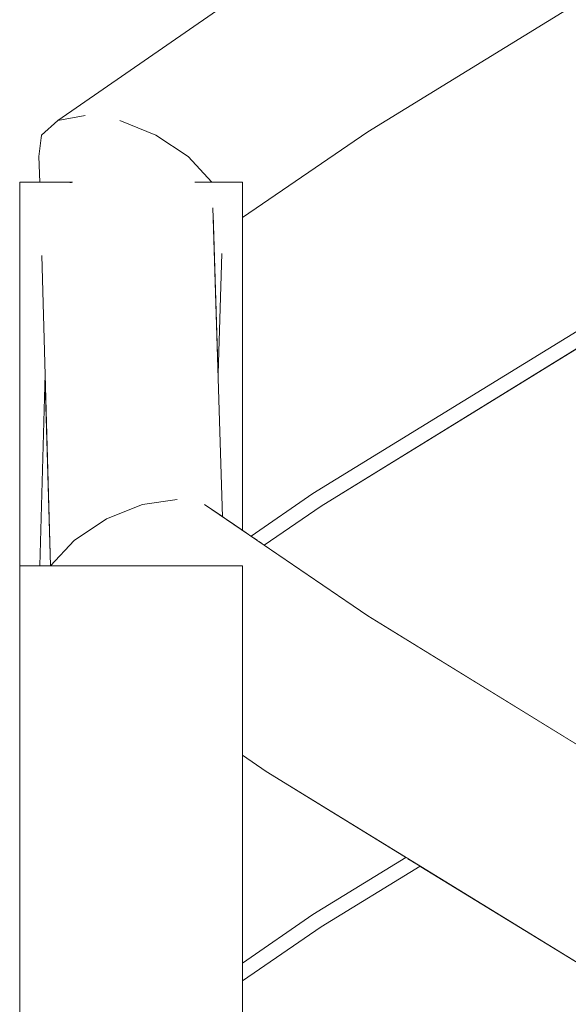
# Model space of a CAD drawing. Header units: millimetres. Extents: x -126680 to -83680, y 18016 to 39016.
# Tile 32 of 121: x -110069 to -109921, y 24806 to 25072. Entities that reach past the tile are written whole.
import ezdxf

# ---------------------------------------------------------------- set-up
doc = ezdxf.new("R2010")
doc.units = ezdxf.units.MM
doc.header["$MEASUREMENT"] = 0
doc.linetypes.add('Wipeout_Contour', pattern=[1000, 0, -1000])
doc.layers.add('Nowe_Konstrukcja - Schody', color=7, linetype='Continuous')
doc.layers.add('Nowe_Konstrukcja - Ściany zew', color=7, linetype='Continuous')
doc.layers.add('Nowe_Konstrukcja - Schody_Nr_pióra__101', color=250, linetype='Continuous', lineweight=13, true_color=0x333333)

msp = doc.modelspace()

# ---------------------------------------------------------------- wipeouts: each hides what was drawn before it
at = {"color": 254, "linetype": 'Wipeout_Contour', "lineweight": 0, "ltscale": 338603.73947}
msp.add_wipeout([(-110058.7, 25044.38), (-110056.68, 25027.84), (-110055.05, 25027.84)], dxfattribs=at).dxf.layer = 'Nowe_Konstrukcja - Schody'
at = {"color": 254, "linetype": 'Wipeout_Contour', "lineweight": 0, "ltscale": 338620.971159}
msp.add_wipeout([(-110063.16, 25027.84), (-110063.79, 25034.69), (-110063.6, 25027.84)], dxfattribs=at).dxf.layer = 'Nowe_Konstrukcja - Schody'
at = {"color": 254, "linetype": 'Wipeout_Contour', "lineweight": 0, "ltscale": 338501.208509}
msp.add_wipeout([(-110039.81, 24924.5), (-110054.35, 24931.36), (-110043.5, 24924.5)], dxfattribs=at).dxf.layer = 'Nowe_Konstrukcja - Schody'
at = {"color": 254, "linetype": 'Wipeout_Contour', "lineweight": 0, "ltscale": 788261.686049}
msp.add_wipeout([(-110008.98, 25018.32), (-110008.98, 24934.02), (-110006.71, 24932.47), (-109990.07, 24943.96), (-109207.31, 25425.42), (-109207.31, 25513.72), (-109975.33, 25041.33)], dxfattribs=at).dxf.layer = 'Nowe_Konstrukcja - Ściany zew'
at = {"color": 254, "linetype": 'Wipeout_Contour', "lineweight": 0, "ltscale": 789098.620868}
msp.add_wipeout([(-110008.98, 24812.78), (-110008.98, 24786.23), (-109987.89, 24771.74), (-109944.72, 24745.19), (-109872.94, 24789.34), (-109961.25, 24843.66), (-109987.89, 24827.27)], dxfattribs=at).dxf.layer = 'Nowe_Konstrukcja - Ściany zew'

# ---------------------------------------------------------------- next in the draw order: wipeouts: each hides what was drawn before it
at = {"color": 254, "linetype": 'Wipeout_Contour', "lineweight": 0, "ltscale": 338618.067593}
msp.add_wipeout([(-110063.08, 25040.5), (-110062.07, 25027.84), (-110060.94, 25027.84)], dxfattribs=at).dxf.layer = 'Nowe_Konstrukcja - Schody'
at = {"color": 254, "linetype": 'Wipeout_Contour', "lineweight": 0, "ltscale": 338521.237847}
msp.add_wipeout([(-110054.35, 24931.36), (-110060.73, 24924.5), (-110043.5, 24924.5)], dxfattribs=at).dxf.layer = 'Nowe_Konstrukcja - Schody'
at = {"color": 254, "linetype": 'Wipeout_Contour', "lineweight": 0, "ltscale": 675259.62885}
msp.add_wipeout([(-109987.89, 24940.61), (-110003.21, 24930.08), (-109975.33, 24911.02), (-109917.35, 24875.35), (-109207.31, 25312.08), (-109207.31, 25420.72)], dxfattribs=at).dxf.layer = 'Nowe_Konstrukcja - Ściany zew'
at = {"color": 254, "linetype": 'Wipeout_Contour', "lineweight": 0, "ltscale": 563832.535011}
msp.add_wipeout([(-110002.63, 24869.11), (-110008.98, 24873.51), (-110008.98, 24817.57), (-109990.07, 24830.63), (-109965.07, 24846)], dxfattribs=at).dxf.layer = 'Nowe_Konstrukcja - Ściany zew'

# ---------------------------------------------------------------- next in the draw order: wipeouts: each hides what was drawn before it
at = {"color": 254, "linetype": 'Wipeout_Contour', "lineweight": 0, "ltscale": 451495.087664}
msp.add_wipeout([(-110063.08, 25040.5), (-110063.79, 25034.69), (-110063.16, 25027.84), (-110062.07, 25027.84)], dxfattribs=at).dxf.layer = 'Nowe_Konstrukcja - Schody'
at = {"color": 254, "linetype": 'Wipeout_Contour', "lineweight": 0, "ltscale": 338558.495077}
msp.add_wipeout([(-110062.16, 24976.17), (-110063.6, 24924.5), (-110060.73, 24924.5)], dxfattribs=at).dxf.layer = 'Nowe_Konstrukcja - Schody'
at = {"color": 254, "linetype": 'Wipeout_Contour', "lineweight": 0, "ltscale": 338456.863658}
msp.add_wipeout([(-110045.63, 24937.17), (-110025.59, 24924.5), (-110019.63, 24924.5)], dxfattribs=at).dxf.layer = 'Nowe_Konstrukcja - Schody'
at = {"color": 254, "linetype": 'Wipeout_Contour', "lineweight": 0, "ltscale": 450490.508236}
msp.add_wipeout([(-109722.08, 24696.54), (-109721.08, 24698.17), (-110001.59, 24870.7), (-110002.63, 24869.11)], dxfattribs=at).dxf.layer = 'Nowe_Konstrukcja - Schody'

# ---------------------------------------------------------------- next in the draw order: wipeouts: each hides what was drawn before it
at = {"color": 254, "linetype": 'Wipeout_Contour', "lineweight": 0, "ltscale": 451319.058111}
msp.add_wipeout([(-110045.63, 24937.17), (-110054.35, 24931.36), (-110039.81, 24924.5), (-110025.59, 24924.5)], dxfattribs=at).dxf.layer = 'Nowe_Konstrukcja - Schody'
at = {"color": 254, "linetype": 'Wipeout_Contour', "lineweight": 0, "ltscale": 450485.590021}
msp.add_wipeout([(-109721.08, 24698.17), (-109718.24, 24702.78), (-109998.63, 24875.24), (-110001.59, 24870.7)], dxfattribs=at).dxf.layer = 'Nowe_Konstrukcja - Schody'

# ---------------------------------------------------------------- next in the draw order: wipeouts: each hides what was drawn before it
at = {"color": 254, "linetype": 'Wipeout_Contour', "lineweight": 0, "ltscale": 451425.844052}
msp.add_wipeout([(-110061.54, 25010.04), (-110063.05, 25007.97), (-110060.73, 24924.5), (-110054.35, 24931.36)], dxfattribs=at).dxf.layer = 'Nowe_Konstrukcja - Schody'
at = {"color": 254, "linetype": 'Wipeout_Contour', "lineweight": 0, "ltscale": 450476.503035}
msp.add_wipeout([(-109718.24, 24702.78), (-109713.99, 24709.69), (-109994.2, 24882.04), (-109998.63, 24875.24)], dxfattribs=at).dxf.layer = 'Nowe_Konstrukcja - Schody'
at = {"color": 254, "linetype": 'Wipeout_Contour', "lineweight": 0, "ltscale": 451129.041609}
msp.add_wipeout([(-110008.98, 24875.52), (-110008.98, 24873.51), (-110002.63, 24869.11), (-110001.59, 24870.7)], dxfattribs=at).dxf.layer = 'Nowe_Konstrukcja - Schody'

# ---------------------------------------------------------------- next in the draw order: wipeouts: each hides what was drawn before it
at = {"color": 254, "linetype": 'Wipeout_Contour', "lineweight": 0, "ltscale": 450464.632203}
msp.add_wipeout([(-109713.99, 24709.69), (-109708.98, 24717.84), (-109988.98, 24890.06), (-109994.2, 24882.04)], dxfattribs=at).dxf.layer = 'Nowe_Konstrukcja - Schody'
at = {"color": 254, "linetype": 'Wipeout_Contour', "lineweight": 0, "ltscale": 451128.055306}
msp.add_wipeout([(-109998.63, 24875.24), (-110008.98, 24881.12), (-110008.98, 24875.65), (-110001.59, 24870.7)], dxfattribs=at).dxf.layer = 'Nowe_Konstrukcja - Schody'

# ---------------------------------------------------------------- next in the draw order: wipeouts: each hides what was drawn before it
at = {"color": 254, "linetype": 'Wipeout_Contour', "lineweight": 0, "ltscale": 450451.785823}
msp.add_wipeout([(-109983.76, 24898.08), (-109988.98, 24890.06), (-109708.98, 24717.84), (-109703.97, 24725.99)], dxfattribs=at).dxf.layer = 'Nowe_Konstrukcja - Schody'
at = {"color": 254, "linetype": 'Wipeout_Contour', "lineweight": 0, "ltscale": 338350.511824}
msp.add_wipeout([(-110008.98, 24875.65), (-110008.98, 24875.52), (-110001.59, 24870.7)], dxfattribs=at).dxf.layer = 'Nowe_Konstrukcja - Schody'

# ---------------------------------------------------------------- next in the draw order: wipeouts: each hides what was drawn before it
at = {"color": 254, "linetype": 'Wipeout_Contour', "lineweight": 0, "ltscale": 450439.91962}
msp.add_wipeout([(-109979.33, 24904.88), (-109983.76, 24898.08), (-109703.97, 24725.99), (-109699.72, 24732.9)], dxfattribs=at).dxf.layer = 'Nowe_Konstrukcja - Schody'
at = {"color": 254, "linetype": 'Wipeout_Contour', "lineweight": 0, "ltscale": 451126.61431}
msp.add_wipeout([(-109994.2, 24882.04), (-110008.98, 24889.6), (-110008.98, 24881.98), (-109998.63, 24875.24)], dxfattribs=at).dxf.layer = 'Nowe_Konstrukcja - Schody'

# ---------------------------------------------------------------- next in the draw order: wipeouts: each hides what was drawn before it
at = {"color": 254, "linetype": 'Wipeout_Contour', "lineweight": 0, "ltscale": 450430.839118}
msp.add_wipeout([(-109976.37, 24909.42), (-109979.33, 24904.88), (-109699.72, 24732.9), (-109696.88, 24737.51)], dxfattribs=at).dxf.layer = 'Nowe_Konstrukcja - Schody'
at = {"color": 254, "linetype": 'Wipeout_Contour', "lineweight": 0, "ltscale": 338351.236961}
msp.add_wipeout([(-110008.98, 24881.98), (-110008.98, 24881.12), (-109998.63, 24875.24)], dxfattribs=at).dxf.layer = 'Nowe_Konstrukcja - Schody'

# ---------------------------------------------------------------- next in the draw order: wipeouts: each hides what was drawn before it
at = {"color": 254, "linetype": 'Wipeout_Contour', "lineweight": 0, "ltscale": 450425.925095}
msp.add_wipeout([(-109975.33, 24911.02), (-109976.37, 24909.42), (-109696.88, 24737.51), (-109695.88, 24739.13)], dxfattribs=at).dxf.layer = 'Nowe_Konstrukcja - Schody'
at = {"color": 254, "linetype": 'Wipeout_Contour', "lineweight": 0, "ltscale": 451124.833593}
msp.add_wipeout([(-110008.98, 24899.66), (-110008.98, 24891.47), (-109994.2, 24882.04), (-109988.98, 24890.06)], dxfattribs=at).dxf.layer = 'Nowe_Konstrukcja - Schody'

# ---------------------------------------------------------------- next in the draw order: wipeouts: each hides what was drawn before it
at = {"color": 254, "linetype": 'Wipeout_Contour', "lineweight": 0, "ltscale": 338352.36894}
msp.add_wipeout([(-110008.98, 24891.47), (-110008.98, 24889.6), (-109994.2, 24882.04)], dxfattribs=at).dxf.layer = 'Nowe_Konstrukcja - Schody'

# ---------------------------------------------------------------- next in the draw order: wipeouts: each hides what was drawn before it
at = {"color": 254, "linetype": 'Wipeout_Contour', "lineweight": 0, "ltscale": 451123.00055}
msp.add_wipeout([(-109983.76, 24898.08), (-110008.98, 24909.97), (-110008.98, 24902.7), (-109988.98, 24890.06)], dxfattribs=at).dxf.layer = 'Nowe_Konstrukcja - Schody'

# ---------------------------------------------------------------- next in the draw order: wipeouts: each hides what was drawn before it
at = {"color": 254, "linetype": 'Wipeout_Contour', "lineweight": 0, "ltscale": 338353.732046}
msp.add_wipeout([(-110008.98, 24902.7), (-110008.98, 24899.66), (-109988.98, 24890.06)], dxfattribs=at).dxf.layer = 'Nowe_Konstrukcja - Schody'

# ---------------------------------------------------------------- next in the draw order: wipeouts: each hides what was drawn before it
at = {"color": 254, "linetype": 'Wipeout_Contour', "lineweight": 0, "ltscale": 451121.486337}
msp.add_wipeout([(-110008.98, 24919.32), (-110008.98, 24914.01), (-109983.76, 24898.08), (-109979.33, 24904.88)], dxfattribs=at).dxf.layer = 'Nowe_Konstrukcja - Schody'

# ---------------------------------------------------------------- next in the draw order: wipeouts: each hides what was drawn before it
at = {"color": 254, "linetype": 'Wipeout_Contour', "lineweight": 0, "ltscale": 338355.180109}
msp.add_wipeout([(-110008.98, 24914.01), (-110008.98, 24909.97), (-109983.76, 24898.08)], dxfattribs=at).dxf.layer = 'Nowe_Konstrukcja - Schody'

# ---------------------------------------------------------------- next in the draw order: wipeouts: each hides what was drawn before it
at = {"color": 254, "linetype": 'Wipeout_Contour', "lineweight": 0, "ltscale": 676745.77861}
msp.add_wipeout([(-110035.91, 24941.05), (-110010.03, 24924.5), (-110008.98, 24924.5), (-110008.98, 24923.83), (-109979.33, 24904.88), (-109976.37, 24909.42)], dxfattribs=at).dxf.layer = 'Nowe_Konstrukcja - Schody'

# ---------------------------------------------------------------- next in the draw order: wipeouts: each hides what was drawn before it
at = {"color": 254, "linetype": 'Wipeout_Contour', "lineweight": 0, "ltscale": 451268.593184}
msp.add_wipeout([(-110045.63, 24937.17), (-110019.63, 24924.5), (-110010.03, 24924.5), (-110035.91, 24941.05)], dxfattribs=at).dxf.layer = 'Nowe_Konstrukcja - Schody'

# ---------------------------------------------------------------- next in the draw order: wipeouts: each hides what was drawn before it
at = {"color": 254, "linetype": 'Wipeout_Contour', "lineweight": 0, "ltscale": 451414.830114}
msp.add_wipeout([(-110061.32, 25018.46), (-110054.35, 24931.36), (-110045.63, 24937.17), (-110059.54, 25019.55)], dxfattribs=at).dxf.layer = 'Nowe_Konstrukcja - Schody'
at = {"color": 254, "linetype": 'Wipeout_Contour', "lineweight": 0, "ltscale": 338356.600483}
msp.add_wipeout([(-110008.98, 24919.32), (-109979.33, 24904.88), (-110008.98, 24923.83)], dxfattribs=at).dxf.layer = 'Nowe_Konstrukcja - Schody'

# ---------------------------------------------------------------- next in the draw order: wipeouts: each hides what was drawn before it
at = {"color": 254, "linetype": 'Wipeout_Contour', "lineweight": 0, "ltscale": 451426.678322}
msp.add_wipeout([(-110061.54, 25010.04), (-110055.58, 24944.84), (-110054.43, 24932.39), (-110061.32, 25018.46)], dxfattribs=at).dxf.layer = 'Nowe_Konstrukcja - Schody'
at = {"color": 254, "linetype": 'Wipeout_Contour', "lineweight": 0, "ltscale": 338342.197232}
msp.add_wipeout([(-109976.37, 24909.42), (-109975.33, 24911.02), (-110026.64, 24942.41)], dxfattribs=at).dxf.layer = 'Nowe_Konstrukcja - Schody'

# ---------------------------------------------------------------- next in the draw order: wipeouts: each hides what was drawn before it
at = {"color": 254, "linetype": 'Wipeout_Contour', "lineweight": 0, "ltscale": 338407.30754}
msp.add_wipeout([(-109976.37, 24909.42), (-110026.64, 24942.41), (-110035.91, 24941.05)], dxfattribs=at).dxf.layer = 'Nowe_Konstrukcja - Schody'

# ---------------------------------------------------------------- next in the draw order: wipeouts: each hides what was drawn before it
at = {"color": 254, "linetype": 'Wipeout_Contour', "lineweight": 0, "ltscale": 338390.403971}
msp.add_wipeout([(-110026.64, 24942.41), (-109975.33, 24911.02), (-110019.26, 24941.05)], dxfattribs=at).dxf.layer = 'Nowe_Konstrukcja - Schody'

# ---------------------------------------------------------------- next in the draw order: wipeouts: each hides what was drawn before it
at = {"color": 254, "linetype": 'Wipeout_Contour', "lineweight": 0, "ltscale": 338462.802236}
msp.add_wipeout([(-110015.05, 24938.17), (-110032.33, 25040.5), (-110019.26, 24941.05)], dxfattribs=at).dxf.layer = 'Nowe_Konstrukcja - Schody'
at = {"color": 254, "linetype": 'Wipeout_Contour', "lineweight": 0, "ltscale": 338370.445831}
msp.add_wipeout([(-110005.12, 24931.38), (-110004.68, 24931.08), (-109988.98, 24942.28)], dxfattribs=at).dxf.layer = 'Nowe_Konstrukcja - Schody'
at = {"color": 254, "linetype": 'Wipeout_Contour', "lineweight": 0, "ltscale": 450900.328586}
msp.add_wipeout([(-110068.98, 24924.5), (-110068.98, 23990.06), (-110008.98, 23990.06), (-110008.98, 24924.5)], dxfattribs=at).dxf.layer = 'Nowe_Konstrukcja - Schody'

# ---------------------------------------------------------------- next in the draw order: linework, layer by layer
at = {"layer": 'Nowe_Konstrukcja - Schody_Nr_pióra__101', "color": 250, "linetype": 'Continuous', "lineweight": 13, "true_color": 0x333333}
msp.add_line((-110002.63, 24869.11), (-110008.98, 24873.51), dxfattribs=at)

# ---------------------------------------------------------------- next in the draw order: wipeouts: each hides what was drawn before it
at = {"color": 254, "linetype": 'Wipeout_Contour', "lineweight": 0, "ltscale": 338512.547276}
msp.add_wipeout([(-110032.33, 25040.5), (-110042.06, 25044.38), (-110019.26, 24941.05)], dxfattribs=at).dxf.layer = 'Nowe_Konstrukcja - Schody'
at = {"color": 254, "linetype": 'Wipeout_Contour', "lineweight": 0, "ltscale": 451155.074051}
msp.add_wipeout([(-109989.75, 24943.47), (-110005.95, 24931.95), (-110005.12, 24931.38), (-109988.98, 24942.28)], dxfattribs=at).dxf.layer = 'Nowe_Konstrukcja - Schody'
at = {"color": 254, "linetype": 'Wipeout_Contour', "lineweight": 0, "ltscale": 338302.138569}
msp.add_wipeout([(-110008.98, 24815.43), (-110008.98, 24814.68), (-109988.98, 24828.95)], dxfattribs=at).dxf.layer = 'Nowe_Konstrukcja - Schody'

# ---------------------------------------------------------------- next in the draw order: wipeouts: each hides what was drawn before it
at = {"color": 254, "linetype": 'Wipeout_Contour', "lineweight": 0, "ltscale": 338448.076238}
msp.add_wipeout([(-110023.61, 25034.69), (-110014.97, 24938.11), (-110014.78, 24937.98)], dxfattribs=at).dxf.layer = 'Nowe_Konstrukcja - Schody'
at = {"color": 254, "linetype": 'Wipeout_Contour', "lineweight": 0, "ltscale": 451393.871718}
msp.add_wipeout([(-110056.64, 25027.5), (-110045.63, 24937.17), (-110035.91, 24941.05), (-110055.02, 25027.69)], dxfattribs=at).dxf.layer = 'Nowe_Konstrukcja - Schody'
at = {"color": 254, "linetype": 'Wipeout_Contour', "lineweight": 0, "ltscale": 338366.721431}
msp.add_wipeout([(-109988.21, 24941.1), (-110003.83, 24930.5), (-110003.57, 24930.32)], dxfattribs=at).dxf.layer = 'Nowe_Konstrukcja - Schody'
at = {"color": 254, "linetype": 'Wipeout_Contour', "lineweight": 0, "ltscale": 451060.700779}
msp.add_wipeout([(-109989.75, 24830.13), (-110008.98, 24816.47), (-110008.98, 24815.43), (-109988.98, 24828.95)], dxfattribs=at).dxf.layer = 'Nowe_Konstrukcja - Schody'

# ---------------------------------------------------------------- next in the draw order: wipeouts: each hides what was drawn before it
at = {"color": 254, "linetype": 'Wipeout_Contour', "lineweight": 0, "ltscale": 451485.141978}
msp.add_wipeout([(-110063.08, 25040.5), (-110060.94, 25027.84), (-110056.68, 25027.84), (-110058.7, 25044.38)], dxfattribs=at).dxf.layer = 'Nowe_Konstrukcja - Schody'
at = {"color": 254, "linetype": 'Wipeout_Contour', "lineweight": 0, "ltscale": 451294.149291}
msp.add_wipeout([(-110023.61, 25034.69), (-110032.33, 25040.5), (-110015.05, 24938.17), (-110014.97, 24938.11)], dxfattribs=at).dxf.layer = 'Nowe_Konstrukcja - Schody'
at = {"color": 254, "linetype": 'Wipeout_Contour', "lineweight": 0, "ltscale": 451150.160759}
msp.add_wipeout([(-109988.98, 24942.28), (-110004.68, 24931.08), (-110003.83, 24930.5), (-109988.21, 24941.1)], dxfattribs=at).dxf.layer = 'Nowe_Konstrukcja - Schody'
at = {"color": 254, "linetype": 'Wipeout_Contour', "lineweight": 0, "ltscale": 338300.406074}
msp.add_wipeout([(-110008.98, 24813.19), (-109988.21, 24827.76), (-110008.98, 24813.67)], dxfattribs=at).dxf.layer = 'Nowe_Konstrukcja - Schody'

# ---------------------------------------------------------------- next in the draw order: linework, layer by layer
at = {"layer": 'Nowe_Konstrukcja - Schody_Nr_pióra__101', "color": 250, "linetype": 'Continuous', "lineweight": 13, "true_color": 0x333333}
msp.add_line((-110063.79, 25034.69), (-110063.08, 25040.5), dxfattribs=at)

# ---------------------------------------------------------------- next in the draw order: wipeouts: each hides what was drawn before it
at = {"color": 254, "linetype": 'Wipeout_Contour', "lineweight": 0, "ltscale": 676934.803585}
msp.add_wipeout([(-110017.24, 25027.84), (-110023.61, 25034.69), (-110014.78, 24937.98), (-110014.37, 24937.71), (-110017.01, 25020.78), (-110021.82, 25027.84)], dxfattribs=at).dxf.layer = 'Nowe_Konstrukcja - Schody'
at = {"color": 254, "linetype": 'Wipeout_Contour', "lineweight": 0, "ltscale": 338569.550485}
msp.add_wipeout([(-110056.64, 25027.5), (-110059.54, 25019.55), (-110045.63, 24937.17)], dxfattribs=at).dxf.layer = 'Nowe_Konstrukcja - Schody'
at = {"color": 254, "linetype": 'Wipeout_Contour', "lineweight": 0, "ltscale": 451146.781874}
msp.add_wipeout([(-109988.21, 24941.1), (-110003.57, 24930.32), (-110003.21, 24930.08), (-109987.89, 24940.61)], dxfattribs=at).dxf.layer = 'Nowe_Konstrukcja - Schody'
at = {"color": 254, "linetype": 'Wipeout_Contour', "lineweight": 0, "ltscale": 451057.892312}
msp.add_wipeout([(-109988.98, 24828.95), (-110008.98, 24814.68), (-110008.98, 24813.67), (-109988.21, 24827.76)], dxfattribs=at).dxf.layer = 'Nowe_Konstrukcja - Schody'

# ---------------------------------------------------------------- next in the draw order: wipeouts: each hides what was drawn before it
at = {"color": 254, "linetype": 'Wipeout_Contour', "lineweight": 0, "ltscale": 338510.824807}
msp.add_wipeout([(-110051.32, 25045.75), (-110035.91, 24941.05), (-110026.64, 24942.41)], dxfattribs=at).dxf.layer = 'Nowe_Konstrukcja - Schody'
at = {"color": 254, "linetype": 'Wipeout_Contour', "lineweight": 0, "ltscale": 338462.202041}
msp.add_wipeout([(-110016.94, 25018.58), (-110015.59, 24976.17), (-110014.57, 25008.48)], dxfattribs=at).dxf.layer = 'Nowe_Konstrukcja - Schody'
at = {"color": 254, "linetype": 'Wipeout_Contour', "lineweight": 0, "ltscale": 338375.876418}
msp.add_wipeout([(-110006.71, 24932.47), (-110006.66, 24932.43), (-109990.07, 24943.96)], dxfattribs=at).dxf.layer = 'Nowe_Konstrukcja - Schody'
at = {"color": 254, "linetype": 'Wipeout_Contour', "lineweight": 0, "ltscale": 451055.95737}
msp.add_wipeout([(-109988.21, 24827.76), (-110008.98, 24813.19), (-110008.98, 24812.78), (-109987.89, 24827.27)], dxfattribs=at).dxf.layer = 'Nowe_Konstrukcja - Schody'

# ---------------------------------------------------------------- next in the draw order: wipeouts: each hides what was drawn before it
at = {"color": 254, "linetype": 'Wipeout_Contour', "lineweight": 0, "ltscale": 677158.574792}
msp.add_wipeout([(-110058.7, 25044.38), (-110055.05, 25027.84), (-110054.89, 25027.84), (-110055.02, 25027.69), (-110035.91, 24941.05), (-110051.32, 25045.75)], dxfattribs=at).dxf.layer = 'Nowe_Konstrukcja - Schody'
at = {"color": 254, "linetype": 'Wipeout_Contour', "lineweight": 0, "ltscale": 338374.23418}
msp.add_wipeout([(-109989.75, 24943.47), (-110006.31, 24932.19), (-110005.95, 24931.95)], dxfattribs=at).dxf.layer = 'Nowe_Konstrukcja - Schody'
at = {"color": 254, "linetype": 'Wipeout_Contour', "lineweight": 0, "ltscale": 338304.649736}
msp.add_wipeout([(-110008.98, 24817.57), (-110008.98, 24817.48), (-109990.07, 24830.63)], dxfattribs=at).dxf.layer = 'Nowe_Konstrukcja - Schody'

# ---------------------------------------------------------------- next in the draw order: wipeouts: each hides what was drawn before it
at = {"color": 254, "linetype": 'Wipeout_Contour', "lineweight": 0, "ltscale": 338485.312367}
msp.add_wipeout([(-110042.06, 25044.38), (-110026.64, 24942.41), (-110019.26, 24941.05)], dxfattribs=at).dxf.layer = 'Nowe_Konstrukcja - Schody'
at = {"color": 254, "linetype": 'Wipeout_Contour', "lineweight": 0, "ltscale": 1241514.715840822}
msp.add_wipeout([(-110054.89, 25027.84), (-110068.98, 25027.84), (-110068.98, 24924.5), (-110063.6, 24924.5), (-110062.16, 24976.17), (-110063.05, 25007.97), (-110061.54, 25010.04), (-110061.32, 25018.46), (-110059.54, 25019.55), (-110056.64, 25027.5), (-110055.02, 25027.69)], dxfattribs=at).dxf.layer = 'Nowe_Konstrukcja - Schody'
at = {"color": 254, "linetype": 'Wipeout_Contour', "lineweight": 0, "ltscale": 451158.647066}
msp.add_wipeout([(-109990.07, 24943.96), (-110006.66, 24932.43), (-110006.31, 24932.19), (-109989.75, 24943.47)], dxfattribs=at).dxf.layer = 'Nowe_Konstrukcja - Schody'
at = {"color": 254, "linetype": 'Wipeout_Contour', "lineweight": 0, "ltscale": 338303.898119}
msp.add_wipeout([(-109989.75, 24830.13), (-110008.98, 24817.04), (-110008.98, 24816.47)], dxfattribs=at).dxf.layer = 'Nowe_Konstrukcja - Schody'

# ---------------------------------------------------------------- next in the draw order: linework, layer by layer
at = {"layer": 'Nowe_Konstrukcja - Schody_Nr_pióra__101', "color": 250, "linetype": 'Continuous', "lineweight": 13, "true_color": 0x333333}
for p, q in [((-110063.6, 25027.84), (-110063.79, 25034.69)), ((-110068.98, 25027.84), (-110054.81, 25027.84)), ((-110068.98, 24924.5), (-110068.98, 25027.84)), ((-110060.73, 24924.5), (-110063.05, 25008.04)), ((-110063.6, 24924.5), (-110062.16, 24976.17)), ((-110045.63, 24937.17), (-110035.91, 24941.05)), ((-110068.98, 24924.5), (-110008.98, 24924.5)), ((-110068.98, 23990.06), (-110068.98, 24924.5))]:
    msp.add_line(p, q, dxfattribs=at)

# ---------------------------------------------------------------- next in the draw order: wipeouts: each hides what was drawn before it
at = {"color": 254, "linetype": 'Wipeout_Contour', "lineweight": 0, "ltscale": 338539.682646}
msp.add_wipeout([(-110042.06, 25044.38), (-110051.32, 25045.75), (-110026.64, 24942.41)], dxfattribs=at).dxf.layer = 'Nowe_Konstrukcja - Schody'
at = {"color": 254, "linetype": 'Wipeout_Contour', "lineweight": 0, "ltscale": 338533.680413}
msp.add_wipeout([(-110054.43, 24932.39), (-110055.58, 24944.84), (-110054.35, 24931.36)], dxfattribs=at).dxf.layer = 'Nowe_Konstrukcja - Schody'
at = {"color": 254, "linetype": 'Wipeout_Contour', "lineweight": 0, "ltscale": 451062.734874}
msp.add_wipeout([(-109990.07, 24830.63), (-110008.98, 24817.48), (-110008.98, 24817.04), (-109989.75, 24830.13)], dxfattribs=at).dxf.layer = 'Nowe_Konstrukcja - Schody'

# ---------------------------------------------------------------- next in the draw order: linework, layer by layer
at = {"layer": 'Nowe_Konstrukcja - Schody_Nr_pióra__101', "color": 250, "linetype": 'Continuous', "lineweight": 13, "true_color": 0x333333}
for p, q in [((-110035.91, 24941.05), (-110026.64, 24942.41)), ((-110054.35, 24931.36), (-110045.63, 24937.17)), ((-110060.73, 24924.5), (-110054.35, 24931.36)), ((-110008.98, 23990.06), (-110008.98, 24924.5))]:
    msp.add_line(p, q, dxfattribs=at)

# ---------------------------------------------------------------- next in the draw order: wipeouts: each hides what was drawn before it
at = {"color": 254, "linetype": 'Wipeout_Contour', "lineweight": 0, "ltscale": 338522.202705}
msp.add_wipeout([(-110042.06, 25044.38), (-110032.33, 25040.5), (-109998.63, 25077.1)], dxfattribs=at).dxf.layer = 'Nowe_Konstrukcja - Schody'
at = {"color": 254, "linetype": 'Wipeout_Contour', "lineweight": 0, "ltscale": 450985.556032}
msp.add_wipeout([(-109964.51, 24845.66), (-109989.75, 24830.13), (-109988.98, 24828.95), (-109963.16, 24844.83)], dxfattribs=at).dxf.layer = 'Nowe_Konstrukcja - Schody'

# ---------------------------------------------------------------- next in the draw order: wipeouts: each hides what was drawn before it
at = {"color": 254, "linetype": 'Wipeout_Contour', "lineweight": 0, "ltscale": 338502.232999}
msp.add_wipeout([(-110042.06, 25044.38), (-109998.63, 25077.1), (-110001.59, 25081.64)], dxfattribs=at).dxf.layer = 'Nowe_Konstrukcja - Schody'
at = {"color": 254, "linetype": 'Wipeout_Contour', "lineweight": 0, "ltscale": 450980.529119}
msp.add_wipeout([(-109963.16, 24844.83), (-109988.98, 24828.95), (-109988.21, 24827.76), (-109961.81, 24844)], dxfattribs=at).dxf.layer = 'Nowe_Konstrukcja - Schody'

# ---------------------------------------------------------------- next in the draw order: wipeouts: each hides what was drawn before it
at = {"color": 254, "linetype": 'Wipeout_Contour', "lineweight": 0, "ltscale": 338496.25679}
msp.add_wipeout([(-110032.33, 25040.5), (-110023.61, 25034.69), (-109994.2, 25070.3)], dxfattribs=at).dxf.layer = 'Nowe_Konstrukcja - Schody'
at = {"color": 254, "linetype": 'Wipeout_Contour', "lineweight": 0, "ltscale": 450976.983758}
msp.add_wipeout([(-109988.21, 24827.76), (-109987.89, 24827.27), (-109961.25, 24843.66), (-109961.81, 24844)], dxfattribs=at).dxf.layer = 'Nowe_Konstrukcja - Schody'

# ---------------------------------------------------------------- next in the draw order: linework, layer by layer
at = {"layer": 'Nowe_Konstrukcja - Schody_Nr_pióra__101', "color": 250, "linetype": 'Continuous', "lineweight": 13, "true_color": 0x333333}
msp.add_line((-110008.98, 24812.78), (-109987.89, 24827.27), dxfattribs=at)

# ---------------------------------------------------------------- next in the draw order: wipeouts: each hides what was drawn before it
at = {"color": 254, "linetype": 'Wipeout_Contour', "lineweight": 0, "ltscale": 338482.101844}
msp.add_wipeout([(-110032.33, 25040.5), (-109994.2, 25070.3), (-109998.63, 25077.1)], dxfattribs=at).dxf.layer = 'Nowe_Konstrukcja - Schody'
at = {"color": 254, "linetype": 'Wipeout_Contour', "lineweight": 0, "ltscale": 450989.120275}
msp.add_wipeout([(-109965.07, 24846), (-109990.07, 24830.63), (-109989.75, 24830.13), (-109964.51, 24845.66)], dxfattribs=at).dxf.layer = 'Nowe_Konstrukcja - Schody'

# ---------------------------------------------------------------- next in the draw order: linework, layer by layer
at = {"layer": 'Nowe_Konstrukcja - Schody_Nr_pióra__101', "color": 250, "linetype": 'Continuous', "lineweight": 13, "true_color": 0x333333}
for p, q in [((-109695.88, 24739.13), (-109975.33, 24911.02)), ((-109722.08, 24696.54), (-110002.63, 24869.11)), ((-109990.07, 24830.63), (-109965.07, 24846)), ((-109987.89, 24827.27), (-109961.25, 24843.66)), ((-110008.98, 24817.57), (-109990.07, 24830.63))]:
    msp.add_line(p, q, dxfattribs=at)

# ---------------------------------------------------------------- next in the draw order: wipeouts: each hides what was drawn before it
at = {"color": 254, "linetype": 'Wipeout_Contour', "lineweight": 0, "ltscale": 338471.822056}
msp.add_wipeout([(-110023.61, 25034.69), (-110017.24, 25027.84), (-109988.98, 25062.28)], dxfattribs=at).dxf.layer = 'Nowe_Konstrukcja - Schody'

# ---------------------------------------------------------------- next in the draw order: wipeouts: each hides what was drawn before it
at = {"color": 254, "linetype": 'Wipeout_Contour', "lineweight": 0, "ltscale": 338459.56894}
msp.add_wipeout([(-110023.61, 25034.69), (-109988.98, 25062.28), (-109994.2, 25070.3)], dxfattribs=at).dxf.layer = 'Nowe_Konstrukcja - Schody'

# ---------------------------------------------------------------- next in the draw order: linework, layer by layer
at = {"layer": 'Nowe_Konstrukcja - Schody_Nr_pióra__101', "color": 250, "linetype": 'Continuous', "lineweight": 13, "true_color": 0x333333}
msp.add_line((-110032.33, 25040.5), (-110023.61, 25034.69), dxfattribs=at)

# ---------------------------------------------------------------- next in the draw order: wipeouts: each hides what was drawn before it
at = {"color": 254, "linetype": 'Wipeout_Contour', "lineweight": 0, "ltscale": 450802.549971}
msp.add_wipeout([(-109998.63, 25077.1), (-109994.2, 25070.3), (-109713.99, 25242.65), (-109718.24, 25249.56)], dxfattribs=at).dxf.layer = 'Nowe_Konstrukcja - Schody'
at = {"color": 254, "linetype": 'Wipeout_Contour', "lineweight": 0, "ltscale": 564093.546503}
msp.add_wipeout([(-109983.76, 25054.26), (-110017.24, 25027.84), (-110014.45, 25027.84), (-110008.98, 25027.84), (-110008.98, 25026.66)], dxfattribs=at).dxf.layer = 'Nowe_Konstrukcja - Schody'

# ---------------------------------------------------------------- next in the draw order: wipeouts: each hides what was drawn before it
at = {"color": 254, "linetype": 'Wipeout_Contour', "lineweight": 0, "ltscale": 338438.076086}
msp.add_wipeout([(-110017.24, 25027.84), (-109983.76, 25054.26), (-109988.98, 25062.28)], dxfattribs=at).dxf.layer = 'Nowe_Konstrukcja - Schody'

# ---------------------------------------------------------------- next in the draw order: wipeouts: each hides what was drawn before it
at = {"color": 254, "linetype": 'Wipeout_Contour', "lineweight": 0, "ltscale": 450777.445387}
msp.add_wipeout([(-109994.2, 25070.3), (-109988.98, 25062.28), (-109708.98, 25234.5), (-109713.99, 25242.65)], dxfattribs=at).dxf.layer = 'Nowe_Konstrukcja - Schody'
at = {"color": 254, "linetype": 'Wipeout_Contour', "lineweight": 0, "ltscale": 338432.831325}
msp.add_wipeout([(-110008.98, 25024.93), (-110008.98, 25020.54), (-109979.33, 25047.47)], dxfattribs=at).dxf.layer = 'Nowe_Konstrukcja - Schody'

# ---------------------------------------------------------------- next in the draw order: wipeouts: each hides what was drawn before it
at = {"color": 254, "linetype": 'Wipeout_Contour', "lineweight": 0, "ltscale": 451235.912042}
msp.add_wipeout([(-109983.76, 25054.26), (-110008.98, 25026.66), (-110008.98, 25024.93), (-109979.33, 25047.47)], dxfattribs=at).dxf.layer = 'Nowe_Konstrukcja - Schody'

# ---------------------------------------------------------------- next in the draw order: wipeouts: each hides what was drawn before it
at = {"color": 254, "linetype": 'Wipeout_Contour', "lineweight": 0, "ltscale": 450750.273791}
msp.add_wipeout([(-109988.98, 25062.28), (-109983.76, 25054.26), (-109703.97, 25226.36), (-109708.98, 25234.5)], dxfattribs=at).dxf.layer = 'Nowe_Konstrukcja - Schody'
at = {"color": 254, "linetype": 'Wipeout_Contour', "lineweight": 0, "ltscale": 338427.318295}
msp.add_wipeout([(-110008.98, 25019.43), (-110008.98, 25018.88), (-109976.37, 25042.92)], dxfattribs=at).dxf.layer = 'Nowe_Konstrukcja - Schody'

# ---------------------------------------------------------------- next in the draw order: wipeouts: each hides what was drawn before it
at = {"color": 254, "linetype": 'Wipeout_Contour', "lineweight": 0, "ltscale": 451223.679802}
msp.add_wipeout([(-109979.33, 25047.47), (-110008.98, 25020.54), (-110008.98, 25019.43), (-109976.37, 25042.92)], dxfattribs=at).dxf.layer = 'Nowe_Konstrukcja - Schody'

# ---------------------------------------------------------------- next in the draw order: wipeouts: each hides what was drawn before it
at = {"color": 254, "linetype": 'Wipeout_Contour', "lineweight": 0, "ltscale": 450725.171717}
msp.add_wipeout([(-109703.97, 25226.36), (-109983.76, 25054.26), (-109979.33, 25047.47), (-109699.72, 25219.45)], dxfattribs=at).dxf.layer = 'Nowe_Konstrukcja - Schody'
at = {"color": 254, "linetype": 'Wipeout_Contour', "lineweight": 0, "ltscale": 338563.265825}
msp.add_wipeout([(-110002.63, 25083.24), (-110058.7, 25044.38), (-110051.32, 25045.75)], dxfattribs=at).dxf.layer = 'Nowe_Konstrukcja - Schody'
at = {"color": 254, "linetype": 'Wipeout_Contour', "lineweight": 0, "ltscale": 451217.882153}
msp.add_wipeout([(-110008.98, 25018.88), (-110008.98, 25018.32), (-109975.33, 25041.33), (-109976.37, 25042.92)], dxfattribs=at).dxf.layer = 'Nowe_Konstrukcja - Schody'

# ---------------------------------------------------------------- next in the draw order: linework, layer by layer
at = {"layer": 'Nowe_Konstrukcja - Schody_Nr_pióra__101', "color": 250, "linetype": 'Continuous', "lineweight": 13, "true_color": 0x333333}
msp.add_line((-110063.08, 25040.5), (-110058.7, 25044.38), dxfattribs=at)

# ---------------------------------------------------------------- next in the draw order: wipeouts: each hides what was drawn before it
at = {"color": 254, "linetype": 'Wipeout_Contour', "lineweight": 0, "ltscale": 450705.960283}
msp.add_wipeout([(-109699.72, 25219.45), (-109979.33, 25047.47), (-109976.37, 25042.92), (-109696.88, 25214.83)], dxfattribs=at).dxf.layer = 'Nowe_Konstrukcja - Schody'
at = {"color": 254, "linetype": 'Wipeout_Contour', "lineweight": 0, "ltscale": 338545.724126}
msp.add_wipeout([(-110051.32, 25045.75), (-110042.06, 25044.38), (-110001.59, 25081.64)], dxfattribs=at).dxf.layer = 'Nowe_Konstrukcja - Schody'
at = {"color": 254, "linetype": 'Wipeout_Contour', "lineweight": 0, "ltscale": 902546.367343}
msp.add_wipeout([(-110021.82, 25027.84), (-110017.01, 25020.78), (-110016.94, 25018.58), (-110014.57, 25008.48), (-110015.59, 24976.17), (-110014.37, 24937.71), (-110008.98, 24934.02), (-110008.98, 25027.84)], dxfattribs=at).dxf.layer = 'Nowe_Konstrukcja - Schody'

# ---------------------------------------------------------------- next in the draw order: linework, layer by layer
at = {"layer": 'Nowe_Konstrukcja - Schody_Nr_pióra__101', "color": 250, "linetype": 'Continuous', "lineweight": 13, "true_color": 0x333333}
for p, q in [((-110042.06, 25044.38), (-110032.33, 25040.5)), ((-110023.61, 25034.69), (-110017.24, 25027.84)), ((-110021.89, 25027.84), (-110008.98, 25027.84)), ((-110008.98, 24934.02), (-110008.98, 25027.84)), ((-110014.37, 24937.71), (-110017.01, 25020.88)), ((-110015.59, 24976.17), (-110014.56, 25008.58))]:
    msp.add_line(p, q, dxfattribs=at)

# ---------------------------------------------------------------- next in the draw order: wipeouts: each hides what was drawn before it
at = {"color": 254, "linetype": 'Wipeout_Contour', "lineweight": 0, "ltscale": 450695.563317}
msp.add_wipeout([(-109696.88, 25214.83), (-109976.37, 25042.92), (-109975.33, 25041.33), (-109695.88, 25213.21)], dxfattribs=at).dxf.layer = 'Nowe_Konstrukcja - Schody'
at = {"color": 254, "linetype": 'Wipeout_Contour', "lineweight": 0, "ltscale": 338516.890671}
msp.add_wipeout([(-110051.32, 25045.75), (-110001.59, 25081.64), (-110002.63, 25083.24)], dxfattribs=at).dxf.layer = 'Nowe_Konstrukcja - Schody'

# ---------------------------------------------------------------- next in the draw order: linework, layer by layer
at = {"layer": 'Nowe_Konstrukcja - Schody_Nr_pióra__101', "color": 250, "linetype": 'Continuous', "lineweight": 13, "true_color": 0x333333}
for q in [(-110002.63, 25083.24), (-110051.32, 25045.75)]:
    msp.add_line((-110058.7, 25044.38), q, dxfattribs=at)

# ---------------------------------------------------------------- next in the draw order: wipeouts: each hides what was drawn before it
at = {"color": 254, "linetype": 'Wipeout_Contour', "lineweight": 0, "ltscale": 450658.98927}
msp.add_wipeout([(-109989.75, 24943.47), (-109988.98, 24942.28), (-109708.98, 25114.5), (-109709.72, 25115.71)], dxfattribs=at).dxf.layer = 'Nowe_Konstrukcja - Schody'

# ---------------------------------------------------------------- next in the draw order: wipeouts: each hides what was drawn before it
at = {"color": 254, "linetype": 'Wipeout_Contour', "lineweight": 0, "ltscale": 450654.976885}
msp.add_wipeout([(-109988.98, 24942.28), (-109988.21, 24941.1), (-109708.24, 25113.3), (-109708.98, 25114.5)], dxfattribs=at).dxf.layer = 'Nowe_Konstrukcja - Schody'

# ---------------------------------------------------------------- next in the draw order: wipeouts: each hides what was drawn before it
at = {"color": 254, "linetype": 'Wipeout_Contour', "lineweight": 0, "ltscale": 450652.139695}
msp.add_wipeout([(-109708.24, 25113.3), (-109988.21, 24941.1), (-109987.89, 24940.61), (-109707.93, 25112.8)], dxfattribs=at).dxf.layer = 'Nowe_Konstrukcja - Schody'

# ---------------------------------------------------------------- next in the draw order: linework, layer by layer
at = {"layer": 'Nowe_Konstrukcja - Schody_Nr_pióra__101', "color": 250, "linetype": 'Continuous', "lineweight": 13, "true_color": 0x333333}
for p, q in [((-109975.33, 24911.02), (-110019.26, 24941.05)), ((-110003.21, 24930.08), (-109987.89, 24940.61))]:
    msp.add_line(p, q, dxfattribs=at)

# ---------------------------------------------------------------- next in the draw order: wipeouts: each hides what was drawn before it
at = {"color": 254, "linetype": 'Wipeout_Contour', "lineweight": 0, "ltscale": 450661.826422}
msp.add_wipeout([(-109990.07, 24943.96), (-109989.75, 24943.47), (-109709.72, 25115.71), (-109710.03, 25116.21)], dxfattribs=at).dxf.layer = 'Nowe_Konstrukcja - Schody'

# ---------------------------------------------------------------- next in the draw order: linework, layer by layer
at = {"layer": 'Nowe_Konstrukcja - Schody_Nr_pióra__101', "color": 250, "linetype": 'Continuous', "lineweight": 13, "true_color": 0x333333}
for p, q in [((-109975.33, 25041.33), (-109695.88, 25213.21)), ((-109990.07, 24943.96), (-109710.03, 25116.21)), ((-109987.89, 24940.61), (-109707.93, 25112.8)), ((-110008.98, 25018.32), (-109975.33, 25041.33)), ((-110006.71, 24932.47), (-109990.07, 24943.96))]:
    msp.add_line(p, q, dxfattribs=at)

doc.saveas('drawing.dxf')
